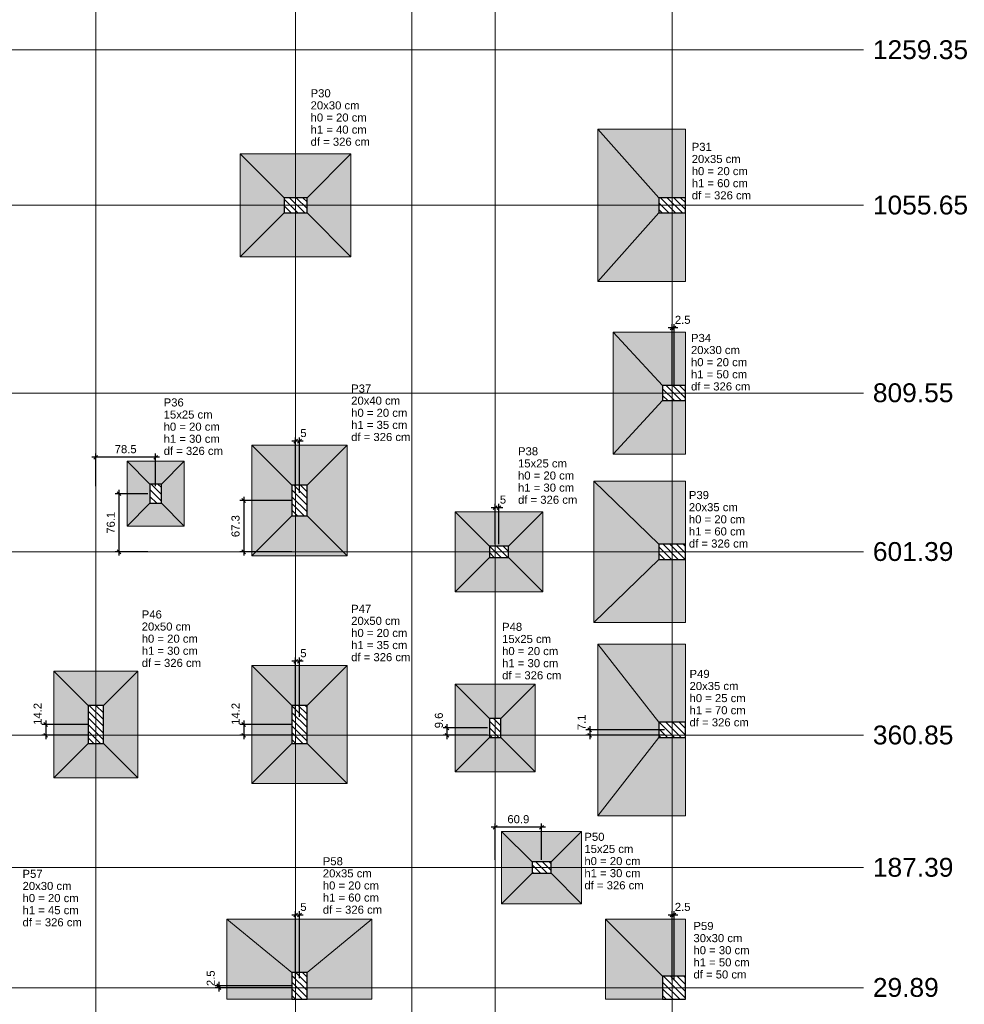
# Model space of a CAD drawing. Header units: millimetres. Extents: x 0 to 119, y 0 to 84.
# Tile 10 of 18: x 61 to 85, y 30 to 56. Entities that reach past the tile are written whole.
import ezdxf

# ---------------------------------------------------------------- set-up
doc = ezdxf.new("R2010")
doc.units = ezdxf.units.MM
doc.header["$MEASUREMENT"] = 0
doc.linetypes.add('NULL', pattern=[0])
doc.layers.get('0').update_dxf_attribs({"lineweight": 18})
for name, color, linetype, lineweight in [('LC-Cotas', 7, 'Continuous', 5), ('LC-Eixos', 7, 'Continuous', 0), ('LC-Hachuras das sapatas', 43, 'Continuous', 5), ('LC-Hachuras dos pilares', 9, 'Continuous', 5), ('LC-Seção das fundações', 7, 'Continuous', 5), ('LC-Seção dos pilares', 4, 'Continuous', 30), ('LC-Textos', 3, 'Continuous', 20)]:
    doc.layers.add(name, color=color, linetype=linetype, lineweight=lineweight)
doc.styles.add('Arial', font='txt')
doc.dimstyles.new('UM_50.000000', dxfattribs={"dimtxt": 0.18, "dimasz": 0.1, "dimexe": 0.1, "dimexo": 0.2, "dimgap": 0, "dimtad": 1, "dimtih": 1, "dimtoh": 1, "dimdec": 1, "dimlfac": 50, "dimzin": 0, "dimdsep": 46, "dimtxsty": 'Standard', "dimcen": 0.09, "dimdle": 0.1, "dimadec": 1, "dimazin": 2, "dimtfac": 1, "dimtdec": 4, "dimtofl": 0, "dimtmove": 0, "dimatfit": 3, "dimfxl": 1, "dimtolj": 1, "dimarcsym": 0})

# ---------------------------------------------------------------- blocks, each defined once
blk = doc.blocks.new('_Oblique')
at = {"color": 0, "linetype": 'ByBlock', "lineweight": -2}
blk.add_line((-0.5, -0.5), (0.5, 0.5), dxfattribs=at)
blk = doc.blocks.new('*D27')
at = {"layer": 'Defpoints', "color": 0}
for p in [(64.123, 43.223), (63.161, 41.701), (64.123, 41.701)]:
    blk.add_point(p, dxfattribs=at)
at = {"layer": 'LC-Cotas', "color": 0, "lineweight": -2}
for p, q in [((63.923, 43.223), (63.061, 43.223)), ((63.161, 43.323), (63.161, 41.601)), ((63.923, 41.701), (63.061, 41.701))]:
    blk.add_line(p, q, dxfattribs=at)
at = {"layer": 'LC-Cotas', "color": 0, "lineweight": -2, "xscale": 0.1, "yscale": 0.1, "zscale": 0.1}
for p, rotation in [((63.161, 43.223), 90), ((63.161, 41.701), 270)]:
    blk.add_blockref('_Oblique', p, dxfattribs=dict(at, rotation=rotation))
at = {"layer": 'LC-Cotas', "color": 7, "insert": (62.949, 42.462), "char_height": 0.2118, "attachment_point": 5, "rotation": 90, "style": 'Arial'}
blk.add_mtext('\\A1;76.1', dxfattribs=at)
blk = doc.blocks.new('*D28')
at = {"layer": 'Defpoints', "color": 0}
for p in [(67.893, 43.046), (66.431, 41.701), (67.893, 41.701)]:
    blk.add_point(p, dxfattribs=at)
at = {"layer": 'LC-Cotas', "color": 0, "lineweight": -2}
for p, q in [((66.431, 43.146), (66.431, 41.601)), ((67.693, 43.046), (66.331, 43.046)), ((67.693, 41.701), (66.331, 41.701))]:
    blk.add_line(p, q, dxfattribs=at)
at = {"layer": 'LC-Cotas', "color": 0, "lineweight": -2, "xscale": 0.1, "yscale": 0.1, "zscale": 0.1}
for p, rotation in [((66.431, 43.046), 90), ((66.431, 41.701), 270)]:
    blk.add_blockref('_Oblique', p, dxfattribs=dict(at, rotation=rotation))
at = {"layer": 'LC-Cotas', "color": 7, "insert": (66.219, 42.373), "char_height": 0.2118, "attachment_point": 5, "rotation": 90, "style": 'Arial'}
blk.add_mtext('\\A1;67.3', dxfattribs=at)
blk = doc.blocks.new('*D35')
at = {"layer": 'Defpoints', "color": 0}
for p in [(62.553, 37.173), (61.241, 36.89), (62.553, 36.89)]:
    blk.add_point(p, dxfattribs=at)
at = {"layer": 'LC-Cotas', "color": 0, "lineweight": -2}
for p, q in [((61.241, 37.273), (61.241, 36.79)), ((62.353, 37.173), (61.141, 37.173)), ((62.353, 36.89), (61.141, 36.89))]:
    blk.add_line(p, q, dxfattribs=at)
at = {"layer": 'LC-Cotas', "color": 0, "lineweight": -2, "xscale": 0.1, "yscale": 0.1, "zscale": 0.1}
for p, rotation in [((61.241, 37.173), 90), ((61.241, 36.89), 270)]:
    blk.add_blockref('_Oblique', p, dxfattribs=dict(at, rotation=rotation))
at = {"layer": 'LC-Cotas', "color": 7, "insert": (61.029, 37.451), "char_height": 0.2118, "attachment_point": 5, "rotation": 90, "style": 'Arial'}
blk.add_mtext('\\A1;14.2', dxfattribs=at)
blk = doc.blocks.new('*D36')
at = {"layer": 'Defpoints', "color": 0}
for p in [(67.893, 37.173), (66.431, 36.89), (67.893, 36.89)]:
    blk.add_point(p, dxfattribs=at)
at = {"layer": 'LC-Cotas', "color": 0, "lineweight": -2}
for p, q in [((66.431, 37.273), (66.431, 36.79)), ((67.693, 37.173), (66.331, 37.173)), ((67.693, 36.89), (66.331, 36.89))]:
    blk.add_line(p, q, dxfattribs=at)
at = {"layer": 'LC-Cotas', "color": 0, "lineweight": -2, "xscale": 0.1, "yscale": 0.1, "zscale": 0.1}
for p, rotation in [((66.431, 37.173), 90), ((66.431, 36.89), 270)]:
    blk.add_blockref('_Oblique', p, dxfattribs=dict(at, rotation=rotation))
at = {"layer": 'LC-Cotas', "color": 7, "insert": (66.219, 37.451), "char_height": 0.2118, "attachment_point": 5, "rotation": 90, "style": 'Arial'}
blk.add_mtext('\\A1;14.2', dxfattribs=at)
blk = doc.blocks.new('*D37')
at = {"layer": 'Defpoints', "color": 0}
for p in [(73.023, 37.081), (71.761, 36.89), (73.023, 36.89)]:
    blk.add_point(p, dxfattribs=at)
at = {"layer": 'LC-Cotas', "color": 0, "lineweight": -2}
for p, q in [((71.761, 37.181), (71.761, 36.79)), ((72.823, 37.081), (71.661, 37.081)), ((72.823, 36.89), (71.661, 36.89))]:
    blk.add_line(p, q, dxfattribs=at)
at = {"layer": 'LC-Cotas', "color": 0, "lineweight": -2, "xscale": 0.1, "yscale": 0.1, "zscale": 0.1}
for p, rotation in [((71.761, 37.081), 90), ((71.761, 36.89), 270)]:
    blk.add_blockref('_Oblique', p, dxfattribs=dict(at, rotation=rotation))
at = {"layer": 'LC-Cotas', "color": 7, "insert": (71.549, 37.279), "char_height": 0.2118, "attachment_point": 5, "rotation": 90, "style": 'Arial'}
blk.add_mtext('\\A1;9.6', dxfattribs=at)
blk = doc.blocks.new('*D38')
at = {"layer": 'Defpoints', "color": 0}
for p in [(77.663, 37.031), (75.502, 36.89), (77.663, 36.89)]:
    blk.add_point(p, dxfattribs=at)
at = {"layer": 'LC-Cotas', "color": 0, "lineweight": -2}
for p, q in [((77.463, 37.031), (75.402, 37.031)), ((75.502, 37.131), (75.502, 36.79)), ((77.463, 36.89), (75.402, 36.89))]:
    blk.add_line(p, q, dxfattribs=at)
at = {"layer": 'LC-Cotas', "color": 0, "lineweight": -2, "xscale": 0.1, "yscale": 0.1, "zscale": 0.1}
for p, rotation in [((75.502, 37.031), 90), ((75.502, 36.89), 270)]:
    blk.add_blockref('_Oblique', p, dxfattribs=dict(at, rotation=rotation))
at = {"layer": 'LC-Cotas', "color": 7, "insert": (75.29, 37.229), "char_height": 0.2118, "attachment_point": 5, "rotation": 90, "style": 'Arial'}
blk.add_mtext('\\A1;7.1', dxfattribs=at)
blk = doc.blocks.new('*D43')
at = {"layer": 'Defpoints', "color": 0}
for p in [(65.781, 30.271), (67.893, 30.321), (67.893, 30.271)]:
    blk.add_point(p, dxfattribs=at)
at = {"layer": 'LC-Cotas', "color": 0, "lineweight": -2}
for p, q in [((67.693, 30.321), (65.681, 30.321)), ((67.693, 30.271), (65.681, 30.271)), ((65.781, 30.421), (65.781, 30.171))]:
    blk.add_line(p, q, dxfattribs=at)
at = {"layer": 'LC-Cotas', "color": 0, "lineweight": -2, "xscale": 0.1, "yscale": 0.1, "zscale": 0.1}
for p, rotation in [((65.781, 30.321), 90), ((65.781, 30.271), 270)]:
    blk.add_blockref('_Oblique', p, dxfattribs=dict(at, rotation=rotation))
at = {"layer": 'LC-Cotas', "color": 7, "insert": (65.569, 30.518), "char_height": 0.2118, "attachment_point": 5, "rotation": 90, "style": 'Arial'}
blk.add_mtext('\\A1;2.5', dxfattribs=at)
blk = doc.blocks.new('*D56')
at = {"layer": 'Defpoints', "color": 0}
for p in [(77.663, 47.57), (77.663, 45.864), (77.714, 45.864)]:
    blk.add_point(p, dxfattribs=at)
at = {"layer": 'LC-Cotas', "color": 0, "lineweight": -2}
for p, q in [((77.814, 47.57), (77.563, 47.57)), ((77.663, 46.064), (77.663, 47.67)), ((77.714, 46.064), (77.714, 47.67))]:
    blk.add_line(p, q, dxfattribs=at)
at = {"layer": 'LC-Cotas', "color": 0, "lineweight": -2, "xscale": 0.1, "yscale": 0.1, "zscale": 0.1, "rotation": 180}
blk.add_blockref('_Oblique', (77.663, 47.57), dxfattribs=at)
at = {"layer": 'LC-Cotas', "color": 0, "lineweight": -2, "xscale": 0.1, "yscale": 0.1, "zscale": 0.1}
blk.add_blockref('_Oblique', (77.714, 47.57), dxfattribs=at)
at = {"layer": 'LC-Cotas', "color": 7, "insert": (77.939, 47.782), "char_height": 0.2118, "attachment_point": 5, "rotation": 0.0057, "style": 'Arial'}
blk.add_mtext('\\A1;2.5', dxfattribs=at)
blk = doc.blocks.new('*D58')
at = {"layer": 'Defpoints', "color": 0}
for p in [(62.553, 44.179), (62.553, 43.223), (64.123, 43.223)]:
    blk.add_point(p, dxfattribs=at)
at = {"layer": 'LC-Cotas', "color": 0, "lineweight": -2}
for p, q in [((64.223, 44.179), (62.453, 44.179)), ((62.553, 43.423), (62.553, 44.279)), ((64.123, 43.423), (64.123, 44.279))]:
    blk.add_line(p, q, dxfattribs=at)
at = {"layer": 'LC-Cotas', "color": 0, "lineweight": -2, "xscale": 0.1, "yscale": 0.1, "zscale": 0.1, "rotation": 180}
blk.add_blockref('_Oblique', (62.553, 44.179), dxfattribs=at)
at = {"layer": 'LC-Cotas', "color": 0, "lineweight": -2, "xscale": 0.1, "yscale": 0.1, "zscale": 0.1}
blk.add_blockref('_Oblique', (64.123, 44.179), dxfattribs=at)
at = {"layer": 'LC-Cotas', "color": 7, "insert": (63.338, 44.391), "char_height": 0.2118, "attachment_point": 5, "rotation": 0.0057, "style": 'Arial'}
blk.add_mtext('\\A1;78.5', dxfattribs=at)
blk = doc.blocks.new('*D59')
at = {"layer": 'Defpoints', "color": 0}
for p in [(67.793, 44.602), (67.793, 43.046), (67.893, 43.046)]:
    blk.add_point(p, dxfattribs=at)
at = {"layer": 'LC-Cotas', "color": 0, "lineweight": -2}
for p, q in [((67.793, 43.246), (67.793, 44.702)), ((67.893, 43.246), (67.893, 44.702)), ((67.993, 44.602), (67.693, 44.602))]:
    blk.add_line(p, q, dxfattribs=at)
at = {"layer": 'LC-Cotas', "color": 0, "lineweight": -2, "xscale": 0.1, "yscale": 0.1, "zscale": 0.1, "rotation": 180}
blk.add_blockref('_Oblique', (67.793, 44.602), dxfattribs=at)
at = {"layer": 'LC-Cotas', "color": 0, "lineweight": -2, "xscale": 0.1, "yscale": 0.1, "zscale": 0.1}
blk.add_blockref('_Oblique', (67.893, 44.602), dxfattribs=at)
at = {"layer": 'LC-Cotas', "color": 7, "insert": (67.998, 44.814), "char_height": 0.2118, "attachment_point": 5, "rotation": 0.0057, "style": 'Arial'}
blk.add_mtext('\\A1;5', dxfattribs=at)
blk = doc.blocks.new('*D60')
at = {"layer": 'Defpoints', "color": 0}
for p in [(73.023, 42.857), (73.023, 41.701), (73.123, 41.701)]:
    blk.add_point(p, dxfattribs=at)
at = {"layer": 'LC-Cotas', "color": 0, "lineweight": -2}
for p, q in [((73.023, 41.901), (73.023, 42.957)), ((73.123, 41.901), (73.123, 42.957)), ((73.223, 42.857), (72.923, 42.857))]:
    blk.add_line(p, q, dxfattribs=at)
at = {"layer": 'LC-Cotas', "color": 0, "lineweight": -2, "xscale": 0.1, "yscale": 0.1, "zscale": 0.1, "rotation": 180}
blk.add_blockref('_Oblique', (73.023, 42.857), dxfattribs=at)
at = {"layer": 'LC-Cotas', "color": 0, "lineweight": -2, "xscale": 0.1, "yscale": 0.1, "zscale": 0.1}
blk.add_blockref('_Oblique', (73.123, 42.857), dxfattribs=at)
at = {"layer": 'LC-Cotas', "color": 7, "insert": (73.228, 43.068), "char_height": 0.2118, "attachment_point": 5, "rotation": 0.0057, "style": 'Arial'}
blk.add_mtext('\\A1;5', dxfattribs=at)
blk = doc.blocks.new('*D65')
at = {"layer": 'Defpoints', "color": 0}
for p in [(67.793, 38.829), (67.793, 37.173), (67.893, 37.173)]:
    blk.add_point(p, dxfattribs=at)
at = {"layer": 'LC-Cotas', "color": 0, "lineweight": -2}
for p, q in [((67.993, 38.829), (67.693, 38.829)), ((67.793, 37.373), (67.793, 38.929)), ((67.893, 37.373), (67.893, 38.929))]:
    blk.add_line(p, q, dxfattribs=at)
at = {"layer": 'LC-Cotas', "color": 0, "lineweight": -2, "xscale": 0.1, "yscale": 0.1, "zscale": 0.1, "rotation": 180}
blk.add_blockref('_Oblique', (67.793, 38.829), dxfattribs=at)
at = {"layer": 'LC-Cotas', "color": 0, "lineweight": -2, "xscale": 0.1, "yscale": 0.1, "zscale": 0.1}
blk.add_blockref('_Oblique', (67.893, 38.829), dxfattribs=at)
at = {"layer": 'LC-Cotas', "color": 7, "insert": (67.998, 39.041), "char_height": 0.2118, "attachment_point": 5, "rotation": 0.0057, "style": 'Arial'}
blk.add_mtext('\\A1;5', dxfattribs=at)
blk = doc.blocks.new('*D66')
at = {"layer": 'Defpoints', "color": 0}
for p in [(73.023, 34.477), (73.023, 33.421), (74.24, 33.421)]:
    blk.add_point(p, dxfattribs=at)
at = {"layer": 'LC-Cotas', "color": 0, "lineweight": -2}
for p, q in [((74.34, 34.477), (72.923, 34.477)), ((73.023, 33.621), (73.023, 34.577)), ((74.24, 33.621), (74.24, 34.577))]:
    blk.add_line(p, q, dxfattribs=at)
at = {"layer": 'LC-Cotas', "color": 0, "lineweight": -2, "xscale": 0.1, "yscale": 0.1, "zscale": 0.1, "rotation": 180}
blk.add_blockref('_Oblique', (73.023, 34.477), dxfattribs=at)
at = {"layer": 'LC-Cotas', "color": 0, "lineweight": -2, "xscale": 0.1, "yscale": 0.1, "zscale": 0.1}
blk.add_blockref('_Oblique', (74.24, 34.477), dxfattribs=at)
at = {"layer": 'LC-Cotas', "color": 7, "insert": (73.632, 34.688), "char_height": 0.2118, "attachment_point": 5, "rotation": 0.0057, "style": 'Arial'}
blk.add_mtext('\\A1;60.9', dxfattribs=at)
blk = doc.blocks.new('*D70')
at = {"layer": 'Defpoints', "color": 0}
for p in [(67.793, 32.177), (67.793, 30.321), (67.893, 30.321)]:
    blk.add_point(p, dxfattribs=at)
at = {"layer": 'LC-Cotas', "color": 0, "lineweight": -2}
for p, q in [((67.793, 30.521), (67.793, 32.277)), ((67.893, 30.521), (67.893, 32.277)), ((67.993, 32.177), (67.693, 32.177))]:
    blk.add_line(p, q, dxfattribs=at)
at = {"layer": 'LC-Cotas', "color": 0, "lineweight": -2, "xscale": 0.1, "yscale": 0.1, "zscale": 0.1, "rotation": 180}
blk.add_blockref('_Oblique', (67.793, 32.177), dxfattribs=at)
at = {"layer": 'LC-Cotas', "color": 0, "lineweight": -2, "xscale": 0.1, "yscale": 0.1, "zscale": 0.1}
blk.add_blockref('_Oblique', (67.893, 32.177), dxfattribs=at)
at = {"layer": 'LC-Cotas', "color": 7, "insert": (67.998, 32.388), "char_height": 0.2118, "attachment_point": 5, "rotation": 0.0057, "style": 'Arial'}
blk.add_mtext('\\A1;5', dxfattribs=at)
blk = doc.blocks.new('*D71')
at = {"layer": 'Defpoints', "color": 0}
for p in [(77.663, 32.177), (77.663, 30.271), (77.714, 30.271)]:
    blk.add_point(p, dxfattribs=at)
at = {"layer": 'LC-Cotas', "color": 0, "lineweight": -2}
for p, q in [((77.663, 30.471), (77.663, 32.277)), ((77.714, 30.471), (77.714, 32.277)), ((77.814, 32.177), (77.563, 32.177))]:
    blk.add_line(p, q, dxfattribs=at)
at = {"layer": 'LC-Cotas', "color": 0, "lineweight": -2, "xscale": 0.1, "yscale": 0.1, "zscale": 0.1, "rotation": 180}
blk.add_blockref('_Oblique', (77.663, 32.177), dxfattribs=at)
at = {"layer": 'LC-Cotas', "color": 0, "lineweight": -2, "xscale": 0.1, "yscale": 0.1, "zscale": 0.1}
blk.add_blockref('_Oblique', (77.714, 32.177), dxfattribs=at)
at = {"layer": 'LC-Cotas', "color": 7, "insert": (77.939, 32.388), "char_height": 0.2118, "attachment_point": 5, "rotation": 0.0057, "style": 'Arial'}
blk.add_mtext('\\A1;2.5', dxfattribs=at)

msp = doc.modelspace()

# ---------------------------------------------------------------- hatches: boundary and pattern name
at = {"layer": 'LC-Hachuras das sapatas', "linetype": 'Continuous'}
h = msp.add_hatch(color=43, dxfattribs=at)
h.paths.add_polyline_path([(78.0137, 52.7858), (75.7137, 52.7858), (75.7137, 48.7858), (78.0137, 48.7858), (78.0137, 52.7858)])
h.paths.add_polyline_path([(77.3137, 50.9858), (77.3137, 50.5858), (78.0137, 50.5858), (78.0137, 50.9858), (77.3137, 50.9858)], flags=0)
h = msp.add_hatch(color=43, dxfattribs=at)
h.paths.add_polyline_path([(66.3431, 52.1358), (66.3431, 49.4358), (69.2431, 49.4358), (69.2431, 52.1358), (66.3431, 52.1358)])
h.paths.add_polyline_path([(67.4931, 50.9858), (67.4931, 50.5858), (68.0931, 50.5858), (68.0931, 50.9858), (67.4931, 50.9858)], flags=0)
h = msp.add_hatch(color=43, dxfattribs=at)
h.paths.add_polyline_path([(78.0137, 47.4638), (76.1137, 47.4638), (76.1137, 44.2638), (78.0137, 44.2638), (78.0137, 47.4638)])
h.paths.add_polyline_path([(77.4137, 46.0638), (77.4137, 45.6638), (78.0137, 45.6638), (78.0137, 46.0638), (77.4137, 46.0638)], flags=0)
h = msp.add_hatch(color=43, dxfattribs=at)
h.paths.add_polyline_path([(66.6431, 41.5958), (69.1431, 41.5958), (69.1431, 44.4958), (66.6431, 44.4958), (66.6431, 41.5958)])
h.paths.add_polyline_path([(67.6931, 42.6458), (68.0931, 42.6458), (68.0931, 43.4458), (67.6931, 43.4458), (67.6931, 42.6458)], flags=0)
h = msp.add_hatch(color=43, dxfattribs=at)
h.paths.add_polyline_path([(63.3731, 42.3728), (64.8731, 42.3728), (64.8731, 44.0728), (63.3731, 44.0728), (63.3731, 42.3728)])
h.paths.add_polyline_path([(63.9731, 42.9728), (64.2731, 42.9728), (64.2731, 43.4728), (63.9731, 43.4728), (63.9731, 42.9728)], flags=0)
h = msp.add_hatch(color=43, dxfattribs=at)
h.paths.add_polyline_path([(78.0131, 43.5506), (75.6131, 43.5506), (75.6131, 39.8506), (78.0131, 39.8506), (78.0131, 43.5506)])
h.paths.add_polyline_path([(77.3131, 41.9006), (77.3131, 41.5006), (78.0131, 41.5006), (78.0131, 41.9006), (77.3131, 41.9006)], flags=0)
h = msp.add_hatch(color=43, dxfattribs=at)
h.paths.add_polyline_path([(74.2731, 40.6506), (74.2731, 42.7506), (71.9731, 42.7506), (71.9731, 40.6506), (74.2731, 40.6506)])
h.paths.add_polyline_path([(73.3731, 41.5506), (73.3731, 41.8506), (72.8731, 41.8506), (72.8731, 41.5506), (73.3731, 41.5506)], flags=0)
h = msp.add_hatch(color=43, dxfattribs=at)
h.paths.add_polyline_path([(78.0135, 39.281), (75.7135, 39.281), (75.7135, 34.781), (78.0135, 34.781), (78.0135, 39.281)])
h.paths.add_polyline_path([(77.3135, 37.231), (77.3135, 36.831), (78.0135, 36.831), (78.0135, 37.231), (77.3135, 37.231)], flags=0)
h = msp.add_hatch(color=43, dxfattribs=at)
h.paths.add_polyline_path([(61.4531, 35.7728), (63.6531, 35.7728), (63.6531, 38.5728), (61.4531, 38.5728), (61.4531, 35.7728)])
h.paths.add_polyline_path([(62.3531, 36.6728), (62.7531, 36.6728), (62.7531, 37.6728), (62.3531, 37.6728), (62.3531, 36.6728)], flags=0)
h = msp.add_hatch(color=43, dxfattribs=at)
h.paths.add_polyline_path([(66.6431, 35.6228), (69.1431, 35.6228), (69.1431, 38.7228), (66.6431, 38.7228), (66.6431, 35.6228)])
h.paths.add_polyline_path([(67.6931, 36.6728), (68.0931, 36.6728), (68.0931, 37.6728), (67.6931, 37.6728), (67.6931, 36.6728)], flags=0)
h = msp.add_hatch(color=43, dxfattribs=at)
h.paths.add_polyline_path([(71.9731, 35.931), (74.0731, 35.931), (74.0731, 38.231), (71.9731, 38.231), (71.9731, 35.931)])
h.paths.add_polyline_path([(72.8731, 36.831), (73.1731, 36.831), (73.1731, 37.331), (72.8731, 37.331), (72.8731, 36.831)], flags=0)
h = msp.add_hatch(color=43, dxfattribs=at)
h.paths.add_polyline_path([(73.1903, 34.3706), (73.1903, 32.4706), (75.2903, 32.4706), (75.2903, 34.3706), (73.1903, 34.3706)])
h.paths.add_polyline_path([(73.9903, 33.5706), (73.9903, 33.2706), (74.4903, 33.2706), (74.4903, 33.5706), (73.9903, 33.5706)], flags=0)
h = msp.add_hatch(color=43, dxfattribs=at)
h.paths.add_polyline_path([(69.7931, 29.9706), (69.7931, 32.0706), (65.9931, 32.0706), (65.9931, 29.9706), (69.7931, 29.9706)])
h.paths.add_polyline_path([(68.0931, 30.6706), (67.6931, 30.6706), (67.6931, 29.9706), (68.0931, 29.9706), (68.0931, 30.6706)], flags=0)
h = msp.add_hatch(color=43, dxfattribs=at)
h.paths.add_polyline_path([(78.0137, 29.9706), (78.0137, 32.0706), (75.9137, 32.0706), (75.9137, 29.9706), (78.0137, 29.9706)])
h.paths.add_polyline_path([(77.4137, 30.5706), (77.4137, 29.9706), (78.0137, 29.9706), (78.0137, 30.5706), (77.4137, 30.5706)], flags=0)
at = {"layer": 'LC-Hachuras dos pilares', "linetype": 'Continuous'}
h = msp.add_hatch(dxfattribs=at)
h.set_pattern_fill('ANSI31', color=9, angle=90, style=0)
h.paths.add_polyline_path([(67.4931, 50.9858), (67.4931, 50.5858), (68.0931, 50.5858), (68.0931, 50.9858), (67.4931, 50.9858)])
h = msp.add_hatch(dxfattribs=at)
h.set_pattern_fill('ANSI31', color=9, angle=90, style=0)
h.paths.add_polyline_path([(77.3137, 50.9858), (77.3137, 50.5858), (78.0137, 50.5858), (78.0137, 50.9858), (77.3137, 50.9858)])
h = msp.add_hatch(dxfattribs=at)
h.set_pattern_fill('ANSI31', color=9, angle=90, style=0)
h.paths.add_polyline_path([(77.4137, 46.0638), (77.4137, 45.6638), (78.0137, 45.6638), (78.0137, 46.0638), (77.4137, 46.0638)])
h = msp.add_hatch(dxfattribs=at)
h.set_pattern_fill('ANSI31', color=9, angle=90, style=0)
h.paths.add_polyline_path([(63.9731, 42.9728), (64.2731, 42.9728), (64.2731, 43.4728), (63.9731, 43.4728), (63.9731, 42.9728)])
h = msp.add_hatch(dxfattribs=at)
h.set_pattern_fill('ANSI31', color=9, angle=90, style=0)
h.paths.add_polyline_path([(67.6931, 42.6458), (68.0931, 42.6458), (68.0931, 43.4458), (67.6931, 43.4458), (67.6931, 42.6458)])
h = msp.add_hatch(dxfattribs=at)
h.set_pattern_fill('ANSI31', color=9, angle=90, style=0)
h.paths.add_polyline_path([(73.3731, 41.5506), (73.3731, 41.8506), (72.8731, 41.8506), (72.8731, 41.5506), (73.3731, 41.5506)])
h = msp.add_hatch(dxfattribs=at)
h.set_pattern_fill('ANSI31', color=9, angle=90, style=0)
h.paths.add_polyline_path([(77.3131, 41.9006), (77.3131, 41.5006), (78.0131, 41.5006), (78.0131, 41.9006), (77.3131, 41.9006)])
h = msp.add_hatch(dxfattribs=at)
h.set_pattern_fill('ANSI31', color=9, angle=90, style=0)
h.paths.add_polyline_path([(62.3531, 36.6728), (62.7531, 36.6728), (62.7531, 37.6728), (62.3531, 37.6728), (62.3531, 36.6728)])
h = msp.add_hatch(dxfattribs=at)
h.set_pattern_fill('ANSI31', color=9, angle=90, style=0)
h.paths.add_polyline_path([(67.6931, 36.6728), (68.0931, 36.6728), (68.0931, 37.6728), (67.6931, 37.6728), (67.6931, 36.6728)])
h = msp.add_hatch(dxfattribs=at)
h.set_pattern_fill('ANSI31', color=9, angle=90, style=0)
h.paths.add_polyline_path([(72.8731, 36.831), (73.1731, 36.831), (73.1731, 37.331), (72.8731, 37.331), (72.8731, 36.831)])
h = msp.add_hatch(dxfattribs=at)
h.set_pattern_fill('ANSI31', color=9, angle=90, style=0)
h.paths.add_polyline_path([(77.3135, 37.231), (77.3135, 36.831), (78.0135, 36.831), (78.0135, 37.231), (77.3135, 37.231)])
h = msp.add_hatch(dxfattribs=at)
h.set_pattern_fill('ANSI31', color=9, angle=90, style=0)
h.paths.add_polyline_path([(73.9903, 33.5706), (73.9903, 33.2706), (74.4903, 33.2706), (74.4903, 33.5706), (73.9903, 33.5706)])
h = msp.add_hatch(dxfattribs=at)
h.set_pattern_fill('ANSI31', color=9, angle=90, style=0)
h.paths.add_polyline_path([(68.0931, 30.6706), (67.6931, 30.6706), (67.6931, 29.9706), (68.0931, 29.9706), (68.0931, 30.6706)])
h = msp.add_hatch(dxfattribs=at)
h.set_pattern_fill('ANSI31', color=9, angle=90, style=0)
h.paths.add_polyline_path([(77.4137, 30.5706), (77.4137, 29.9706), (78.0137, 29.9706), (78.0137, 30.5706), (77.4137, 30.5706)])

# ---------------------------------------------------------------- linework, layer by layer
at = {"layer": 'LC-Eixos'}
for p, q in [((62.5531, 76.0731), (62.5531, 28.4706)), ((67.7927, 76.0731), (67.7927, 28.4706)), ((70.8431, 76.0731), (70.8431, 28.4706)), ((73.0231, 76.0731), (73.0231, 28.4706)), ((77.6633, 76.0731), (77.6633, 28.4706)), ((6.1631, 54.8598), (81.1778, 54.8598)), ((81.1778, 54.8598), (82.6778, 54.8598)), ((6.1631, 50.7858), (81.1778, 50.7858)), ((81.1778, 50.7858), (82.6778, 50.7858)), ((6.1631, 45.8638), (81.1778, 45.8638)), ((81.1778, 45.8638), (82.6778, 45.8638)), ((6.1631, 41.7006), (81.1778, 41.7006)), ((81.1778, 41.7006), (82.6778, 41.7006)), ((6.1631, 36.8898), (81.1778, 36.8898)), ((81.1778, 36.8898), (82.6778, 36.8898)), ((6.1631, 33.4206), (81.1778, 33.4206)), ((81.1778, 33.4206), (82.6778, 33.4206)), ((6.1631, 30.2706), (81.1778, 30.2706)), ((81.1778, 30.2706), (82.6778, 30.2706))]:
    msp.add_line(p, q, dxfattribs=at)
at = {"layer": 'LC-Seção das fundações'}
for p, q in [((75.7137, 52.7858), (77.3137, 50.9858)), ((78.0137, 52.7858), (78.0137, 50.9858)), ((78.0137, 52.7858), (78.0137, 50.9858)), ((66.3431, 52.1358), (67.4931, 50.9858)), ((66.3431, 52.1358), (67.4931, 50.9858)), ((69.2431, 52.1358), (68.0931, 50.9858)), ((66.3431, 49.4358), (67.4931, 50.5858)), ((69.2431, 49.4358), (68.0931, 50.5858)), ((75.7137, 48.7858), (77.3137, 50.5858)), ((78.0137, 48.7858), (78.0137, 50.5858)), ((76.1137, 47.4638), (77.4137, 46.0638)), ((78.0137, 47.4638), (78.0137, 46.0638)), ((78.0137, 47.4638), (78.0137, 46.0638)), ((76.1137, 44.2638), (77.4137, 45.6638)), ((78.0137, 44.2638), (78.0137, 45.6638)), ((66.6431, 44.4958), (67.6931, 43.4458)), ((69.1431, 44.4958), (68.0931, 43.4458)), ((63.3731, 44.0728), (63.9731, 43.4728)), ((64.8731, 44.0728), (64.2731, 43.4728)), ((75.6131, 43.5506), (77.3131, 41.9006)), ((78.0131, 43.5506), (78.0131, 41.9006)), ((78.0131, 43.5506), (78.0131, 41.9006)), ((63.3731, 42.3728), (63.9731, 42.9728)), ((63.3731, 42.3728), (63.9731, 42.9728)), ((64.8731, 42.3728), (64.2731, 42.9728)), ((66.6431, 41.5958), (67.6931, 42.6458)), ((66.6431, 41.5958), (67.6931, 42.6458)), ((69.1431, 41.5958), (68.0931, 42.6458)), ((71.9731, 42.7506), (72.8731, 41.8506)), ((74.2731, 42.7506), (73.3731, 41.8506)), ((71.9731, 40.6506), (72.8731, 41.5506)), ((74.2731, 40.6506), (73.3731, 41.5506)), ((74.2731, 40.6506), (73.3731, 41.5506)), ((75.6131, 39.8506), (77.3131, 41.5006)), ((78.0131, 39.8506), (78.0131, 41.5006)), ((75.7135, 39.281), (77.3135, 37.231)), ((78.0135, 39.281), (78.0135, 37.231)), ((78.0135, 39.281), (78.0135, 37.231)), ((61.4531, 38.5728), (62.3531, 37.6728)), ((63.6531, 38.5728), (62.7531, 37.6728)), ((66.6431, 38.7228), (67.6931, 37.6728)), ((69.1431, 38.7228), (68.0931, 37.6728)), ((71.9731, 38.231), (72.8731, 37.331)), ((74.0731, 38.231), (73.1731, 37.331)), ((61.4531, 35.7728), (62.3531, 36.6728)), ((61.4531, 35.7728), (62.3531, 36.6728)), ((63.6531, 35.7728), (62.7531, 36.6728)), ((66.6431, 35.6228), (67.6931, 36.6728)), ((66.6431, 35.6228), (67.6931, 36.6728)), ((69.1431, 35.6228), (68.0931, 36.6728)), ((71.9731, 35.931), (72.8731, 36.831)), ((71.9731, 35.931), (72.8731, 36.831)), ((74.0731, 35.931), (73.1731, 36.831)), ((75.7135, 34.781), (77.3135, 36.831)), ((78.0135, 34.781), (78.0135, 36.831)), ((73.1903, 34.3706), (73.9903, 33.5706)), ((73.1903, 34.3706), (73.9903, 33.5706)), ((75.2903, 34.3706), (74.4903, 33.5706)), ((73.1903, 32.4706), (73.9903, 33.2706)), ((75.2903, 32.4706), (74.4903, 33.2706)), ((65.9931, 32.0706), (67.6931, 30.6706)), ((69.7931, 32.0706), (68.0931, 30.6706)), ((75.9137, 32.0706), (77.4137, 30.5706)), ((78.0137, 32.0706), (78.0137, 30.5706)), ((65.9931, 29.9706), (67.6931, 29.9706)), ((69.7931, 29.9706), (68.0931, 29.9706)), ((69.7931, 29.9706), (68.0931, 29.9706)), ((75.9137, 29.9706), (77.4137, 29.9706))]:
    msp.add_line(p, q, dxfattribs=at)
for points in [[(78.0137, 52.7858), (75.7137, 52.7858), (75.7137, 48.7858), (78.0137, 48.7858), (78.0137, 52.7858)], [(66.3431, 52.1358), (66.3431, 49.4358), (69.2431, 49.4358), (69.2431, 52.1358), (66.3431, 52.1358)], [(78.0137, 47.4638), (76.1137, 47.4638), (76.1137, 44.2638), (78.0137, 44.2638), (78.0137, 47.4638)], [(66.6431, 41.5958), (69.1431, 41.5958), (69.1431, 44.4958), (66.6431, 44.4958), (66.6431, 41.5958)], [(63.3731, 42.3728), (64.8731, 42.3728), (64.8731, 44.0728), (63.3731, 44.0728), (63.3731, 42.3728)], [(78.0131, 43.5506), (75.6131, 43.5506), (75.6131, 39.8506), (78.0131, 39.8506), (78.0131, 43.5506)], [(74.2731, 40.6506), (74.2731, 42.7506), (71.9731, 42.7506), (71.9731, 40.6506), (74.2731, 40.6506)], [(78.0135, 39.281), (75.7135, 39.281), (75.7135, 34.781), (78.0135, 34.781), (78.0135, 39.281)], [(61.4531, 35.7728), (63.6531, 35.7728), (63.6531, 38.5728), (61.4531, 38.5728), (61.4531, 35.7728)], [(66.6431, 35.6228), (69.1431, 35.6228), (69.1431, 38.7228), (66.6431, 38.7228), (66.6431, 35.6228)], [(71.9731, 35.931), (74.0731, 35.931), (74.0731, 38.231), (71.9731, 38.231), (71.9731, 35.931)], [(73.1903, 34.3706), (73.1903, 32.4706), (75.2903, 32.4706), (75.2903, 34.3706), (73.1903, 34.3706)], [(69.7931, 29.9706), (69.7931, 32.0706), (65.9931, 32.0706), (65.9931, 29.9706), (69.7931, 29.9706)], [(78.0137, 29.9706), (78.0137, 32.0706), (75.9137, 32.0706), (75.9137, 29.9706), (78.0137, 29.9706)]]:
    msp.add_lwpolyline(points, close=True, dxfattribs=at)
at = {"layer": 'LC-Seção dos pilares'}
for points in [[(67.4931, 50.9858), (67.4931, 50.5858), (68.0931, 50.5858), (68.0931, 50.9858), (67.4931, 50.9858)], [(77.3137, 50.9858), (77.3137, 50.5858), (78.0137, 50.5858), (78.0137, 50.9858), (77.3137, 50.9858)], [(77.4137, 46.0638), (77.4137, 45.6638), (78.0137, 45.6638), (78.0137, 46.0638), (77.4137, 46.0638)], [(63.9731, 42.9728), (64.2731, 42.9728), (64.2731, 43.4728), (63.9731, 43.4728), (63.9731, 42.9728)], [(67.6931, 42.6458), (68.0931, 42.6458), (68.0931, 43.4458), (67.6931, 43.4458), (67.6931, 42.6458)], [(73.3731, 41.5506), (73.3731, 41.8506), (72.8731, 41.8506), (72.8731, 41.5506), (73.3731, 41.5506)], [(77.3131, 41.9006), (77.3131, 41.5006), (78.0131, 41.5006), (78.0131, 41.9006), (77.3131, 41.9006)], [(62.3531, 36.6728), (62.7531, 36.6728), (62.7531, 37.6728), (62.3531, 37.6728), (62.3531, 36.6728)], [(67.6931, 36.6728), (68.0931, 36.6728), (68.0931, 37.6728), (67.6931, 37.6728), (67.6931, 36.6728)], [(72.8731, 36.831), (73.1731, 36.831), (73.1731, 37.331), (72.8731, 37.331), (72.8731, 36.831)], [(77.3135, 37.231), (77.3135, 36.831), (78.0135, 36.831), (78.0135, 37.231), (77.3135, 37.231)], [(73.9903, 33.5706), (73.9903, 33.2706), (74.4903, 33.2706), (74.4903, 33.5706), (73.9903, 33.5706)], [(68.0931, 30.6706), (67.6931, 30.6706), (67.6931, 29.9706), (68.0931, 29.9706), (68.0931, 30.6706)], [(77.4137, 30.5706), (77.4137, 29.9706), (78.0137, 29.9706), (78.0137, 30.5706), (77.4137, 30.5706)]]:
    msp.add_lwpolyline(points, close=True, dxfattribs=at)

# ---------------------------------------------------------------- texts
at = {"layer": 'LC-Textos', "linetype": 'NULL', "attachment_point": 7, "line_spacing_factor": 0.798, "style": 'Arial'}
for s, insert, char_height, width in [('1259.35', (82.9249, 54.6129), 0.4942, 4.916055), ('P30', (68.1856, 53.6154), 0.2118, 1.031992), ('20x30 cm', (68.1856, 53.2974), 0.2118, 2.514561), ('h0 = 20 cm', (68.1856, 52.9794), 0.2118, 2.885557), ('h1 = 40 cm', (68.1856, 52.6624), 0.2118, 2.885557), ('df = 326 cm', (68.1856, 52.3444), 0.2118, 3.046699), ('P31', (78.1767, 52.21), 0.2118, 1.031992), ('20x35 cm', (78.1767, 51.892), 0.2118, 2.514561), ('h0 = 20 cm', (78.1767, 51.574), 0.2118, 2.885557), ('h1 = 60 cm', (78.1767, 51.257), 0.2118, 2.885557), ('df = 326 cm', (78.1767, 50.939), 0.2118, 3.046699), ('1055.65', (82.9249, 50.5389), 0.4942, 4.916055), ('P34', (78.1571, 47.1993), 0.2118, 1.031992), ('20x30 cm', (78.1571, 46.8823), 0.2118, 2.514561), ('h0 = 20 cm', (78.1571, 46.5643), 0.2118, 2.885557), ('h1 = 50 cm', (78.1571, 46.2463), 0.2118, 2.885557), ('df = 326 cm', (78.1571, 45.9283), 0.2118, 3.046699), ('809.55', (82.9249, 45.6169), 0.4942, 4.159688), ('P37', (69.2489, 45.8727), 0.2118, 1.031992), ('P36', (64.3337, 45.5084), 0.2118, 1.031992), ('20x40 cm', (69.2489, 45.5547), 0.2118, 2.514561), ('15x25 cm', (64.3337, 45.1904), 0.2118, 2.514561), ('h0 = 20 cm', (69.2489, 45.2367), 0.2118, 2.885557), ('h1 = 35 cm', (69.2489, 44.9197), 0.2118, 2.885557), ('h0 = 20 cm', (64.3337, 44.8724), 0.2118, 2.885557), ('h1 = 30 cm', (64.3337, 44.5554), 0.2118, 2.885557), ('df = 326 cm', (69.2489, 44.6017), 0.2118, 3.046699), ('df = 326 cm', (64.3337, 44.2374), 0.2118, 3.046699), ('P38', (73.6228, 44.2276), 0.2118, 1.031992), ('15x25 cm', (73.6228, 43.9096), 0.2118, 2.514561), ('h0 = 20 cm', (73.6228, 43.5916), 0.2118, 2.885557), ('h1 = 30 cm', (73.6228, 43.2746), 0.2118, 2.885557), ('df = 326 cm', (73.6228, 42.9566), 0.2118, 3.046699), ('P39', (78.1025, 43.0792), 0.2118, 1.031992), ('20x35 cm', (78.1025, 42.7612), 0.2118, 2.514561), ('h0 = 20 cm', (78.1025, 42.4432), 0.2118, 2.885557), ('h1 = 60 cm', (78.1025, 42.1262), 0.2118, 2.885557), ('df = 326 cm', (78.1025, 41.8082), 0.2118, 3.046699), ('601.39', (82.9249, 41.4539), 0.4942, 4.159688), ('P47', (69.2489, 40.0997), 0.2118, 1.031992), ('P46', (63.7589, 39.9497), 0.2118, 1.031992), ('20x50 cm', (69.2489, 39.7817), 0.2118, 2.514561), ('20x50 cm', (63.7589, 39.6317), 0.2118, 2.514561), ('h0 = 20 cm', (69.2489, 39.4637), 0.2118, 2.885557), ('P48', (73.2055, 39.6238), 0.2118, 1.031992), ('h0 = 20 cm', (63.7589, 39.3137), 0.2118, 2.885557), ('15x25 cm', (73.2055, 39.3058), 0.2118, 2.514561), ('h1 = 30 cm', (63.7589, 38.9967), 0.2118, 2.885557), ('h1 = 35 cm', (69.2489, 39.1467), 0.2118, 2.885557), ('h0 = 20 cm', (73.2055, 38.9888), 0.2118, 2.885557), ('df = 326 cm', (69.2489, 38.8287), 0.2118, 3.046699), ('df = 326 cm', (63.7589, 38.6787), 0.2118, 3.046699), ('h1 = 30 cm', (73.2055, 38.6708), 0.2118, 2.885557), ('df = 326 cm', (73.2055, 38.3528), 0.2118, 3.046699), ('P49', (78.1189, 38.3908), 0.2118, 1.031992), ('20x35 cm', (78.1189, 38.0728), 0.2118, 2.514561), ('h0 = 25 cm', (78.1189, 37.7558), 0.2118, 2.885557), ('h1 = 70 cm', (78.1189, 37.4378), 0.2118, 2.885557), ('df = 326 cm', (78.1189, 37.1198), 0.2118, 3.046699), ('360.85', (82.9249, 36.6429), 0.4942, 4.159688), ('P50', (75.3626, 34.1184), 0.2118, 1.031992), ('15x25 cm', (75.3626, 33.8004), 0.2118, 2.514561), ('187.39', (82.9249, 33.1739), 0.4942, 4.159688), ('P58', (68.5056, 33.4785), 0.2118, 1.031992), ('h0 = 20 cm', (75.3626, 33.4824), 0.2118, 2.885557), ('P57', (60.6349, 33.1477), 0.2118, 1.031992), ('20x35 cm', (68.5056, 33.1605), 0.2118, 2.514561), ('h1 = 30 cm', (75.3626, 33.1654), 0.2118, 2.885557), ('20x30 cm', (60.6349, 32.8297), 0.2118, 2.514561), ('h0 = 20 cm', (68.5056, 32.8425), 0.2118, 2.885557), ('df = 326 cm', (75.3626, 32.8474), 0.2118, 3.046699), ('h0 = 20 cm', (60.6349, 32.5117), 0.2118, 2.885557), ('h1 = 60 cm', (68.5056, 32.5255), 0.2118, 2.885557), ('h1 = 45 cm', (60.6349, 32.1947), 0.2118, 2.885557), ('df = 326 cm', (68.5056, 32.2075), 0.2118, 3.046699), ('df = 326 cm', (60.6349, 31.8767), 0.2118, 3.046699), ('P59', (78.2213, 31.7801), 0.2118, 1.031992), ('30x30 cm', (78.2213, 31.4621), 0.2118, 2.514561), ('h0 = 30 cm', (78.2213, 31.1451), 0.2118, 2.885557), ('h1 = 50 cm', (78.2213, 30.8271), 0.2118, 2.885557), ('df = 50 cm', (78.2213, 30.5091), 0.2118, 2.724131), ('29.89', (82.9249, 30.0239), 0.4942, 3.40332)]:
    msp.add_mtext(s, dxfattribs=dict(at, insert=insert, char_height=char_height, width=width))

# ---------------------------------------------------------------- dimensions: what is measured, and where the dimension line sits
at = {"layer": 'LC-Cotas'}
for base, p1, p2, picture, middle in [((77.6633, 47.5697), (77.7137, 45.8638), (77.6633, 45.8638), '*D56', (77.9392, 47.7815)), ((67.7927, 44.6017), (67.8931, 43.0458), (67.7927, 43.0458), '*D59', (67.9977, 44.8135)), ((62.5531, 44.1787), (64.1231, 43.2228), (62.5531, 43.2228), '*D58', (63.3381, 44.3905)), ((73.0231, 42.8565), (73.1231, 41.7006), (73.0231, 41.7006), '*D60', (73.2277, 43.0683)), ((67.7927, 38.8287), (67.8931, 37.1728), (67.7927, 37.1728), '*D65', (67.9977, 39.0405)), ((73.0231, 34.4765), (74.2403, 33.4206), (73.0231, 33.4206), '*D66', (73.6317, 34.6883)), ((67.7927, 32.1765), (67.8931, 30.3206), (67.7927, 30.3206), '*D70', (67.9977, 32.3883)), ((77.6633, 32.1765), (77.7137, 30.2706), (77.6633, 30.2706), '*D71', (77.9392, 32.3883))]:
    dim = msp.add_linear_dim(base=base, p1=p1, p2=p2, dimstyle='UM_50.000000', override={"dimtxt": 0.2118, "dimasz": 0.1, "dimexe": 0.1, "dimexo": 0.2, "dimtad": 1, "dimtih": 0, "dimtoh": 0, "dimdec": 1, "dimlfac": 50, "dimzin": 8, "dimtxsty": 'Arial', "dimblk": 'Oblique', "dimblk1": 'Oblique', "dimblk2": 'Oblique', "dimsah": 1, "dimdle": 0.1, "dimse1": 0, "dimse2": 0, "dimclrt": 7, "dimadec": 1, "dimazin": 3, "dimtmove": 2, "dimldrblk": 'Oblique'}, dxfattribs=at)
    dim.commit()
    dim.dimension.update_dxf_attribs({"geometry": picture, "text_midpoint": middle, "dimtype": 160, "text_rotation": 0.00573})
for base, p1, p2, picture, middle in [((63.1613, 41.7006), (64.1231, 43.2228), (64.1231, 41.7006), '*D27', (62.9495, 42.4617)), ((66.4313, 41.7006), (67.8931, 43.0458), (67.8931, 41.7006), '*D28', (66.2195, 42.3732)), ((61.2412551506, 36.8898436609), (62.5530551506, 37.1728436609), (62.5530551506, 36.8898436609), '*D35', (61.0294551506, 37.451061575)), ((66.4312551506, 36.8898436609), (67.8930551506, 37.1728436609), (67.8930551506, 36.8898436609), '*D36', (66.2194551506, 37.451061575)), ((71.7613, 36.8898), (73.0231, 37.081), (73.0231, 36.8898), '*D37', (71.5495, 37.2786)), ((75.5017, 36.8898), (77.6635, 37.031), (77.6635, 36.8898), '*D38', (75.2899, 37.2286)), ((65.7813, 30.2706), (67.8931, 30.3206), (67.8931, 30.2706), '*D43', (65.5695, 30.5182))]:
    dim = msp.add_linear_dim(base=base, p1=p1, p2=p2, angle=90, dimstyle='UM_50.000000', override={"dimtxt": 0.2118, "dimasz": 0.1, "dimexe": 0.1, "dimexo": 0.2, "dimtad": 1, "dimtih": 0, "dimtoh": 0, "dimdec": 1, "dimlfac": 50, "dimzin": 8, "dimtxsty": 'Arial', "dimblk": 'Oblique', "dimblk1": 'Oblique', "dimblk2": 'Oblique', "dimsah": 1, "dimdle": 0.1, "dimse1": 0, "dimse2": 0, "dimclrt": 7, "dimadec": 1, "dimazin": 3, "dimtmove": 2, "dimldrblk": 'Oblique'}, dxfattribs=at)
    dim.commit()
    dim.dimension.update_dxf_attribs({"geometry": picture, "text_midpoint": middle, "dimtype": 160, "text_rotation": 90})

doc.saveas('drawing.dxf')
